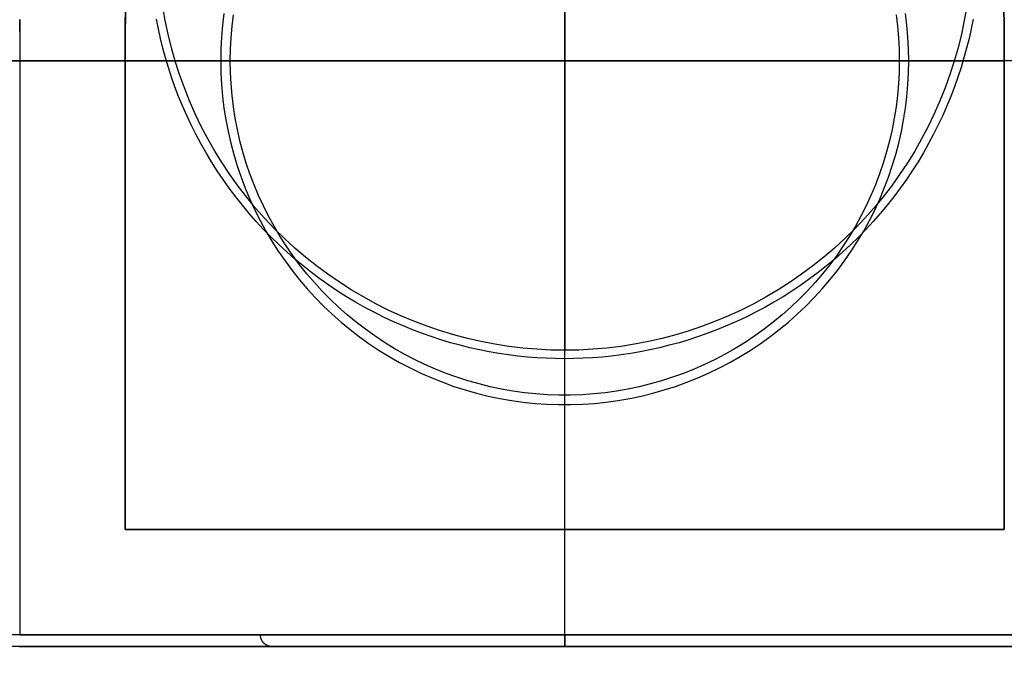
# Model space of a CAD drawing. Header units: millimetres. Extents: x -165 to 165, y -140 to 140.
# Tile 34 of 38: x 45 to 62, y 120 to 131. Entities that reach past the tile are written whole.
import ezdxf

# ---------------------------------------------------------------- set-up
doc = ezdxf.new("R2010")
doc.units = ezdxf.units.MM
doc.header["$MEASUREMENT"] = 0
doc.layers.add('Predefinito', color=5, linetype='Continuous')

# ---------------------------------------------------------------- blocks, each defined once
blk = doc.blocks.new('(#617) SUMATRA')
at = {"layer": 'Predefinito'}
for points in [[(45.19999999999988, 130.5), (45.20229115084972, 130.7064222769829)], [(62, 130.5), (61.99815229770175, 130.6664695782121), (61.99254355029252, 130.8343518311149)], [(47.00745644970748, 130.8343518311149), (47.00184770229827, 130.6664695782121), (47, 130.5)], [(62, 130.5), (61.99553105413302, 130.7588710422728)], [(47.00446894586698, 130.7588710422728), (47, 130.5)], [(62, 130.5), (61.99553105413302, 130.7588710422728)], [(47.00446894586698, 130.7588710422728), (47, 130.5)], [(54.5, 122), (54.5, 138)], [(60.37001991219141, 130), (60.36652220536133, 130.2026104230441), (60.3560332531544, 130.4049793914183), (60.3385655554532, 130.6068657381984), (60.31413992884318, 130.8080288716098)], [(48.68586007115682, 130.8080288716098), (48.66143444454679, 130.6068657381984), (48.6439667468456, 130.4049793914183), (48.63347779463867, 130.2026104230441), (48.62998008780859, 130)], [(48.79263330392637, 130), (48.79603409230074, 130.1969962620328), (48.80623240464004, 130.3937577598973), (48.82321608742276, 130.5900500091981), (48.84696490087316, 130.7856390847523)], [(60.15303509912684, 130.7856390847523), (60.17678391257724, 130.5900500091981), (60.19376759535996, 130.3937577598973), (60.20396590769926, 130.1969962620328), (60.20736669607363, 130)], [(47, 130.5), (47.00000000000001, 122)], [(47.00000000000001, 122), (47, 130.5)], [(47.00000000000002, 122), (47, 130.5)], [(62, 122), (62, 130.5)], [(62, 130.5), (62, 122)], [(62, 122), (62, 130.5)], [(45, 130), (47, 130)], [(47, 130), (62, 130)], [(48.62998008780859, 130), (48.63347779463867, 129.7973895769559), (48.6439667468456, 129.5950206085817), (48.66143444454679, 129.3931342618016), (48.68586007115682, 129.1919711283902), (48.71721451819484, 128.9917709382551), (48.75546041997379, 128.7927722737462), (48.80055219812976, 128.5952122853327), (48.85243611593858, 128.3993264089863), (48.9110503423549, 128.2053480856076), (48.97632502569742, 128.0135084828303), (49.04818237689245, 127.8240362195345), (49.12653676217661, 127.637157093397), (49.21129480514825, 127.4530938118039), (49.30235549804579, 127.2720657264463), (49.39961032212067, 127.0942885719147), (49.50294337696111, 126.9199742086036), (49.61223151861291, 126.7493303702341), (49.72734450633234, 126.582560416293), (49.84814515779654, 126.4198630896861), (49.97448951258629, 126.2614322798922), (50.10622700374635, 126.1074567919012), (50.24320063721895, 125.9581201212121), (50.38524717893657, 125.8136002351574), (50.53219734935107, 125.6740693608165), (50.68387602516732, 125.5396937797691), (50.84010244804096, 125.4106336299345), (51.00069043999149, 125.2870427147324), (51.16544862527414, 125.169068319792), (51.33418065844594, 125.0568510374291), (51.50668545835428, 124.9505245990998), (51.68275744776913, 124.8502157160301), (51.86218679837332, 124.7560439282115), (52.04475968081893, 124.6681214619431), (52.23025851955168, 124.5865530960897), (52.41846225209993, 124.5114360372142), (52.60914659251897, 124.4428598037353), (52.80208429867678, 124.3809061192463), (52.99704544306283, 124.3256488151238), (53.19379768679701, 124.2771537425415), (53.39210655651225, 124.2354786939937), (53.59173572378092, 124.2006733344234), (53.79244728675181, 124.1727791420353), (53.9940020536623, 124.1518293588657), (54.19615982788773, 124.1378489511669), (54.39867969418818, 124.1308545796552), (54.60132030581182, 124.1308545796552), (54.80384017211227, 124.1378489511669), (55.0059979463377, 124.1518293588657), (55.2075527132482, 124.1727791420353), (55.40826427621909, 124.2006733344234), (55.60789344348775, 124.2354786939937), (55.80620231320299, 124.2771537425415), (56.00295455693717, 124.3256488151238), (56.19791570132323, 124.3809061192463), (56.39085340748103, 124.4428598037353), (56.58153774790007, 124.5114360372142), (56.76974148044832, 124.5865530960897), (56.95524031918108, 124.6681214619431), (57.13781320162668, 124.7560439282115), (57.31724255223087, 124.8502157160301), (57.49331454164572, 124.9505245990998), (57.66581934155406, 125.0568510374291), (57.83455137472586, 125.169068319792), (57.99930956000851, 125.2870427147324), (58.15989755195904, 125.4106336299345), (58.31612397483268, 125.5396937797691), (58.46780265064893, 125.6740693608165), (58.61475282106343, 125.8136002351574), (58.75679936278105, 125.9581201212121), (58.89377299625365, 126.1074567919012), (59.02551048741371, 126.2614322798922), (59.15185484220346, 126.4198630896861), (59.27265549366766, 126.582560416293), (59.38776848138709, 126.7493303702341), (59.49705662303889, 126.9199742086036), (59.60038967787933, 127.0942885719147), (59.69764450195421, 127.2720657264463), (59.78870519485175, 127.4530938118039), (59.87346323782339, 127.637157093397), (59.95181762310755, 127.8240362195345), (60.02367497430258, 128.0135084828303), (60.0889496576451, 128.2053480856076), (60.14756388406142, 128.3993264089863), (60.19944780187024, 128.5952122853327), (60.24453958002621, 128.7927722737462), (60.28278548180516, 128.9917709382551), (60.31413992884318, 129.1919711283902), (60.3385655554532, 129.3931342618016), (60.3560332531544, 129.5950206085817), (60.36652220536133, 129.7973895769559), (60.37001991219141, 130)], [(60.20736669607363, 130), (60.20396590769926, 129.8030037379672), (60.19376759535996, 129.6062422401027), (60.17678391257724, 129.4099499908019), (60.15303509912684, 129.2143609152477), (60.12254945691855, 129.0197081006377), (60.0853633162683, 128.8262235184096), (60.04152099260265, 128.6341377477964), (59.99107473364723, 128.4436797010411), (59.93408465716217, 128.2550763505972), (59.87061867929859, 128.0685524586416), (59.80075243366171, 127.8843303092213), (59.72456918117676, 127.702629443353), (59.64215971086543, 127.5236663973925), (59.55362223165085, 127.3476544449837), (59.45906225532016, 127.1748033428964), (59.35859247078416, 127.0053190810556), (59.25233260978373, 126.8394036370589), (59.1404093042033, 126.6772547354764), (59.02295593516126, 126.5190656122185), (58.9001124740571, 126.3650247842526), (58.77202531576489, 126.2153158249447), (58.63884710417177, 126.0701171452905), (58.50073655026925, 125.9296017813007), (58.35785824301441, 125.79393718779), (58.21038245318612, 125.6632850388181), (58.05848493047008, 125.5378010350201), (57.90234669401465, 125.4176347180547), (57.7421538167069, 125.3029292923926), (57.57809720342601, 125.1938214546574), (57.41037236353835, 125.0904412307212), (57.23917917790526, 124.9929118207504), (57.06472166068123, 124.9013494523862), (56.88720771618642, 124.815863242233), (56.70684889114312, 124.7365550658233), (56.52386012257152, 124.6635194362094), (56.33845948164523, 124.5968433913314), (56.15086791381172, 124.5366063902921), (55.96130897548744, 124.4828802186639), (55.77000856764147, 124.4357289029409), (55.57719466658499, 124.395208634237), (55.38309705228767, 124.3613677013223), (55.18794703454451, 124.334246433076), (54.99197717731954, 124.313877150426), (54.79542102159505, 124.3002841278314), (54.5985128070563, 124.2934835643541), (54.4014871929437, 124.2934835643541), (54.20457897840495, 124.3002841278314), (54.00802282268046, 124.313877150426), (53.81205296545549, 124.334246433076), (53.61690294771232, 124.3613677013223), (53.42280533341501, 124.395208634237), (53.22999143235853, 124.4357289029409), (53.03869102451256, 124.4828802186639), (52.84913208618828, 124.5366063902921), (52.66154051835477, 124.5968433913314), (52.47613987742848, 124.6635194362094), (52.29315110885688, 124.7365550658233), (52.11279228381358, 124.815863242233), (51.93527833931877, 124.9013494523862), (51.76082082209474, 124.9929118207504), (51.58962763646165, 125.0904412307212), (51.42190279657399, 125.1938214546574), (51.2578461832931, 125.3029292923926), (51.09765330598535, 125.4176347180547), (50.94151506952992, 125.5378010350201), (50.78961754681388, 125.6632850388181), (50.64214175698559, 125.79393718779), (50.49926344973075, 125.9296017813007), (50.36115289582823, 126.0701171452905), (50.2279746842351, 126.2153158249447), (50.0998875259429, 126.3650247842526), (49.97704406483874, 126.5190656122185), (49.8595906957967, 126.6772547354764), (49.74766739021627, 126.8394036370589), (49.64140752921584, 127.0053190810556), (49.54093774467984, 127.1748033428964), (49.44637776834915, 127.3476544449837), (49.35784028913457, 127.5236663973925), (49.27543081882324, 127.702629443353), (49.19924756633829, 127.8843303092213), (49.12938132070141, 128.0685524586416), (49.06591534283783, 128.2550763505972), (49.00892526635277, 128.4436797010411), (48.95847900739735, 128.6341377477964), (48.9146366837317, 128.8262235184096), (48.87745054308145, 129.0197081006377), (48.84696490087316, 129.2143609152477), (48.82321608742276, 129.4099499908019), (48.80623240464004, 129.6062422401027), (48.79603409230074, 129.8030037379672), (48.79263330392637, 130)], [(47.00000000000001, 122), (62, 122)], [(62, 122), (47.00000000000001, 122)], [(47, 122), (62, 122)], [(54.5, 120), (54.5, 122)], [(164.792893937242, 120.2), (-160.8, 120.2)], [(45.19556081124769, 120.0000492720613), (45.20000000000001, 120)], [(45.2, 120), (45.19317177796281, 120.0001165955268)], [(164.792893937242, 120), (-160.8, 120)], [(45.20000000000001, 120), (63.79999999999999, 120)], [(45.2, 120), (63.8, 120)]]:
    blk.add_lwpolyline(points, dxfattribs=at)
at = {"layer": 'Predefinito', "extrusion": (1, 0, 0)}
for points in [[(130, 56.9821655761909), (130.2379950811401, 56.98620228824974), (130.4757163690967, 56.99830778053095), (130.7128903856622, 57.01846812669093), (130.9492442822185, 57.04666013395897), (131.1845061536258, 57.08285136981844), (131.4184053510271, 57.12700019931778), (131.6506727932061, 57.17905583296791), (131.881041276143, 57.23895838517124), (132.1092457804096, 57.30663894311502), (132.3350237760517, 57.38201964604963), (132.5581155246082, 57.46501377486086), (132.7782643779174, 57.5555258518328), (132.9952170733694, 57.653451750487), (133.2087240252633, 57.75867881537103), (133.4185396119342, 57.87108599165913), (133.6244224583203, 57.99054396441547), (133.8261357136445, 58.1169153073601), (134.023447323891, 58.25005464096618), (134.2161302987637, 58.38980879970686), (134.4039629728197, 58.53601700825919), (134.5867292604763, 58.6885110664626), (134.7642189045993, 58.84711554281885), (134.9362277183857, 59.01164797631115), (135.102557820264, 59.18191908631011), (135.2630178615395, 59.35773299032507), (135.4174232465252, 59.5388874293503), (135.5655963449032, 59.72517400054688), (135.7073666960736, 59.91637839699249)], [(130.5, 0), (130.5, 36)], [(130.5, 36), (130.5, 0)], [(130, 56.9821655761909), (129.7620049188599, 56.98620228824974), (129.5242836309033, 56.99830778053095), (129.2871096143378, 57.01846812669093), (129.0507557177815, 57.04666013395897), (128.8154938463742, 57.08285136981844), (128.5815946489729, 57.12700019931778), (128.3493272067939, 57.17905583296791), (128.118958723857, 57.23895838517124), (127.8907542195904, 57.30663894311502), (127.6649762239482, 57.38201964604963), (127.4418844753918, 57.46501377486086), (127.2217356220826, 57.5555258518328), (127.0047829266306, 57.653451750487), (126.7912759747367, 57.75867881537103), (126.5814603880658, 57.87108599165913), (126.3755775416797, 57.99054396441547), (126.1738642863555, 58.1169153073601), (125.976552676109, 58.25005464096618), (125.7838697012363, 58.38980879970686), (125.5960370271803, 58.53601700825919), (125.4132707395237, 58.6885110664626), (125.2357810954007, 58.84711554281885), (125.0637722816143, 59.01164797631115), (124.897442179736, 59.18191908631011), (124.7369821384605, 59.35773299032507), (124.5825767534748, 59.5388874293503), (124.4344036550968, 59.72517400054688), (124.2926333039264, 59.91637839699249)], [(126.25, -2e-16), (126.25, 36)], [(126.25, -2e-16), (126.25, 36)], [(124.2926333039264, 59.91637839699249), (124.2885930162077, 59.92182749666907), (124.2843702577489, 59.92713644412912), (124.2799698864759, 59.93229913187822), (124.2753969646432, 59.93730962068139), (124.27065675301, 59.94216214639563), (124.2657547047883, 59.94685112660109), (124.2606964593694, 59.95137116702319), (124.2554878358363, 59.95571706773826), (124.2501348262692, 59.95988382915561), (124.2446435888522, 59.96386665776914), (124.2390204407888, 59.96766097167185), (124.2332718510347, 59.97126240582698), (124.2274044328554, 59.97466681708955), (124.2214249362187, 59.97787028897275), (124.215340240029, 59.98086913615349), (124.2091573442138, 59.98365990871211), (124.2028833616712, 59.98623939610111), (124.1965255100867, 59.98860463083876), (124.19009110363, 59.9907528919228), (124.1835875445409, 59.99268170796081), (124.1770223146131, 59.99438886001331), (124.1704029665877, 59.99587238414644), (124.1637371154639, 59.99713057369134), (124.157032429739, 59.9981619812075), (124.1502966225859, 59.99896542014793), (124.1435374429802, 59.99953996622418), (124.1367626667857, 59.99988495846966), (124.1299800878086, 60)], [(122, 0), (122, 36)], [(122, -2e-16), (122, 36)], [(122, 36), (122, 0)], [(120, 34.42053286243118), (120, 0)], [(120, 35.94342037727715), (120, 1.7e-15)]]:
    blk.add_lwpolyline(points, dxfattribs=at)
at = {"layer": 'Predefinito', "extrusion": (0, 1, 0)}
for points in [[(-48.79263330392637, 59.91637839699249), (-48.78859301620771, 59.92182749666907), (-48.78437025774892, 59.92713644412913), (-48.77996988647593, 59.93229913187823), (-48.7753969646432, 59.9373096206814), (-48.77065675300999, 59.94216214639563), (-48.76575470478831, 59.94685112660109), (-48.76069645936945, 59.9513711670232), (-48.75548783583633, 59.95571706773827), (-48.7501348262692, 59.95988382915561), (-48.74464358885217, 59.96386665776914), (-48.7390204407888, 59.96766097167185), (-48.73327185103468, 59.97126240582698), (-48.72740443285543, 59.97466681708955), (-48.72142493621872, 59.97787028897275), (-48.71534024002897, 59.98086913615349), (-48.70915734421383, 59.98365990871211), (-48.70288336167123, 59.98623939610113), (-48.69652551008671, 59.98860463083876), (-48.69009110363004, 59.99075289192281), (-48.68358754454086, 59.99268170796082), (-48.67702231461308, 59.99438886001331), (-48.67040296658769, 59.99587238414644), (-48.66373711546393, 59.99713057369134), (-48.65703242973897, 59.9981619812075), (-48.65029662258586, 59.99896542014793), (-48.64353744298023, 59.99953996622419), (-48.63676266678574, 59.99988495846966), (-48.62998008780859, 60)], [(-54.5, 56.9821655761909), (-54.26200491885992, 56.98620228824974), (-54.02428363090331, 56.99830778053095), (-53.78710961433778, 57.01846812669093), (-53.55075571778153, 57.04666013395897), (-53.3154938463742, 57.08285136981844), (-53.08159464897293, 57.12700019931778), (-52.84932720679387, 57.17905583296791), (-52.61895872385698, 57.23895838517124), (-52.39075421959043, 57.30663894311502), (-52.16497622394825, 57.38201964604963), (-51.94188447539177, 57.46501377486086), (-51.7217356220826, 57.5555258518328), (-51.5047829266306, 57.653451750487), (-51.29127597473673, 57.75867881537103), (-51.08146038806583, 57.87108599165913), (-50.87557754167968, 57.99054396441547), (-50.67386428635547, 58.1169153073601), (-50.47655267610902, 58.25005464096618), (-50.28386970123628, 58.38980879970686), (-50.09603702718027, 58.53601700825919), (-49.91327073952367, 58.6885110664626), (-49.73578109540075, 58.84711554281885), (-49.5637722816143, 59.01164797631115), (-49.39744217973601, 59.18191908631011), (-49.2369821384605, 59.35773299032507), (-49.08257675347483, 59.5388874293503), (-48.93440365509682, 59.72517400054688), (-48.79263330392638, 59.91637839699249)], [(-54.5, 56.9821655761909), (-54.73799508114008, 56.98620228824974), (-54.97571636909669, 56.99830778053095), (-55.21289038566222, 57.01846812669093), (-55.44924428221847, 57.04666013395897), (-55.6845061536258, 57.08285136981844), (-55.91840535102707, 57.12700019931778), (-56.15067279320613, 57.17905583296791), (-56.38104127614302, 57.23895838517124), (-56.60924578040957, 57.30663894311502), (-56.83502377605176, 57.38201964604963), (-57.05811552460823, 57.46501377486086), (-57.2782643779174, 57.55552585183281), (-57.4952170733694, 57.65345175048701), (-57.70872402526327, 57.75867881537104), (-57.91853961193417, 57.87108599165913), (-58.12442245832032, 57.99054396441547), (-58.32613571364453, 58.1169153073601), (-58.52344732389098, 58.25005464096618), (-58.71613029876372, 58.38980879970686), (-58.90396297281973, 58.5360170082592), (-59.08672926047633, 58.6885110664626), (-59.26421890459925, 58.84711554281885), (-59.4362277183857, 59.01164797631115), (-59.60255782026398, 59.18191908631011), (-59.7630178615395, 59.35773299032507), (-59.91742324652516, 59.5388874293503), (-60.06559634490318, 59.72517400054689), (-60.20736669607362, 59.91637839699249)], [(-60.20736669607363, 59.91637839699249), (-60.21140698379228, 59.92182749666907), (-60.21562974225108, 59.92713644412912), (-60.22003011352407, 59.93229913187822), (-60.2246030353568, 59.93730962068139), (-60.22934324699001, 59.94216214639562), (-60.23424529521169, 59.94685112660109), (-60.23930354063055, 59.95137116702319), (-60.24451216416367, 59.95571706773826), (-60.2498651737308, 59.95988382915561), (-60.25535641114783, 59.96386665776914), (-60.26097955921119, 59.96766097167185), (-60.26672814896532, 59.97126240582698), (-60.27259556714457, 59.97466681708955), (-60.27857506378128, 59.97787028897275), (-60.28465975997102, 59.98086913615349), (-60.29084265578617, 59.98365990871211), (-60.29711663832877, 59.98623939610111), (-60.30347448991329, 59.98860463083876), (-60.30990889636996, 59.9907528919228), (-60.31641245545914, 59.99268170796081), (-60.32297768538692, 59.99438886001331), (-60.32959703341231, 59.99587238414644), (-60.33626288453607, 59.99713057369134), (-60.34296757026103, 59.9981619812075), (-60.34970337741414, 59.99896542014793), (-60.35646255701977, 59.99953996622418), (-60.36323733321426, 59.99988495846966), (-60.37001991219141, 60)], [(160.8, 4.944341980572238), (-164.7707041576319, 59.16456785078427)], [(-63.80000000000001, 37.46630789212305), (-45.20000000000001, 34.42053286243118)], [(-164.7236053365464, 58.95396950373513), (160.7671447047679, 4.747059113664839)], [(160.7671447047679, 4.747059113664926), (-164.7236053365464, 58.95396950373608)]]:
    blk.add_lwpolyline(points, dxfattribs=at)
at = {"layer": 'Predefinito', "extrusion": (-0.1615990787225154, 0, 0.986856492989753)}
blk.add_lwpolyline([(-120, 50.16823988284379), (-120.0000492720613, 50.16374157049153), (-120.0001988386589, 50.1592050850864), (-120.0004512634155, 50.15463339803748), (-120.0008090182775, 50.15002964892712), (-120.0012744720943, 50.14539714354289), (-120.0018498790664, 50.14073935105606), (-120.0025373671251, 50.13605990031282), (-120.0033389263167, 50.13136257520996), (-120.0042563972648, 50.12665130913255), (-120.0052914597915, 50.12193017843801), (-120.0064456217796, 50.11720339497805), (-120.0077202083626, 50.11247529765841), (-120.0091163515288, 50.10775034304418), (-120.0106349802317, 50.10303309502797), (-120.0122768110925, 50.09832821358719), (-120.0140423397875, 50.09364044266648), (-120.0159318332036, 50.08897459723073), (-120.0179453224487, 50.08433554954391), (-120.0200825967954, 50.07972821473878), (-120.022343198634, 50.07515753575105), (-120.0247264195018, 50.07062846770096), (-120.0272312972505, 50.06614596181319), (-120.0298566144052, 50.06171494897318), (-120.0326008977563, 50.05734032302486), (-120.0354624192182, 50.05302692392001), (-120.0384391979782, 50.0487795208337), (-120.0415290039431, 50.04460279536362), (-120.044729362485, 50.04050132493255), (-120.0480375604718, 50.03647956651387), (-120.0514506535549, 50.03254184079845), (-120.0549654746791, 50.02869231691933), (-120.0585786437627, 50.02493499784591), (-120.0622865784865, 50.02127370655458), (-120.0660855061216, 50.01771207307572), (-120.0699714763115, 50.01425352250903), (-120.0739403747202, 50.01090126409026), (-120.0779879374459, 50.00765828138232), (-120.0821097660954, 50.0045273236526), (-120.0863013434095, 50.00151089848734), (-120.090558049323, 49.99861126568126), (-120.0948751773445, 49.99583043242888), (-120.0992479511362, 49.99317014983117), (-120.1036715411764, 49.99063191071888), (-120.1081410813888, 49.988216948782), (-120.1126516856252, 49.98592623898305), (-120.117198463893, 49.98376049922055), (-120.1217765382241, 49.981720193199), (-120.1263810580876, 49.97980553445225), (-120.1310072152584, 49.97801649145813), (-120.1356502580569, 49.97635279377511), (-120.1403055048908, 49.97481393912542), (-120.1449683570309, 49.9733992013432), (-120.1496343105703, 49.97210763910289), (-120.1542989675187, 49.97093810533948), (-120.1589580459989, 49.96988925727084), (-120.1636073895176, 49.96895956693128), (-120.168242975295, 49.96814733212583), (-120.1728609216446, 49.9674506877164), (-120.1774574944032, 49.96686761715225), (-120.1820291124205, 49.96639596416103), (-120.1865723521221, 49.96603344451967), (-120.1910839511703, 49.96577765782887), (-120.1955608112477, 49.96562609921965), (-120.2, 49.96557617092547)], dxfattribs=at)
blk = doc.blocks.new('(#620) SUMATRA PIEDINO')
at = {"layer": 'Predefinito'}
for points in [[(-9.999950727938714, 9.304439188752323), (-10, 9.3)], [(-10, 9.3), (-9.999883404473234, 9.306828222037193)], [(-9.999883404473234, 9.306828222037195), (-10, 9.3)], [(0, 7.499999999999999), (0, 9.5)], [(-10, 9.3), (-10, -9.3)], [(-10, -9.3), (-10, 9.3)], [(-10, -9.3), (-10, 9.299999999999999)], [(0.5000000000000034, 9.299999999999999), (-9.8, 9.3)], [(-9.8, 9.3), (-9.8, -9.3)], [(0, 6.797058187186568), (0, 9.299999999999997)], [(0.7064222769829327, 9.29770884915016), (0.5000000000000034, 9.299999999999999)], [(-8, 7.500000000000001), (0.5000000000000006, 7.5)], [(-8, -7.5), (-8, 7.500000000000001)], [(0.5000000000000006, 7.5), (-8, 7.500000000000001)], [(-8, 7.500000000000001), (-8, -7.5)], [(-8, 7.500000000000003), (0.4999999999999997, 7.5)], [(-8, -7.5), (-8, 7.499999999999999)], [(0, -7.500000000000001), (0, 7.499999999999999)], [(0.5000000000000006, 7.5), (0.6664695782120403, 7.498152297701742), (0.834351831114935, 7.492543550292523)], [(0.8343518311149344, -7.492543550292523), (0.6664695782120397, -7.498152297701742), (0.4999999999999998, -7.5)], [(0.4999999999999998, -7.5), (0.6664695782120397, -7.498152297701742), (0.8343518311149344, -7.492543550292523)], [(0.834351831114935, 7.492543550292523), (0.6664695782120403, 7.498152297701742), (0.5000000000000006, 7.5)], [(0.4999999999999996, -7.500000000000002), (0.7588710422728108, -7.49553105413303)], [(0.7588710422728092, 7.495531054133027), (0.5000000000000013, 7.499999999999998)], [(-5.08519583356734, 9e-16), (-5.083450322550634, 0.1572626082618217), (-5.078151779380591, 0.3158597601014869), (-5.069209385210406, 0.4756875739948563), (-5.056535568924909, 0.6366362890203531), (-5.040046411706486, 0.7985903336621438), (-5.019662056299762, 0.9614284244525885), (-4.99530711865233, 1.125023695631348), (-4.96691109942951, 1.289243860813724), (-4.934408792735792, 1.453951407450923), (-4.897740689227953, 1.619003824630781), (-4.856853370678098, 1.784253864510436), (-4.811699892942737, 1.949549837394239), (-4.762240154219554, 2.114735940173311), (-4.70844124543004, 2.279652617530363), (-4.650277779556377, 2.444136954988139), (-4.587732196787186, 2.608023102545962), (-4.520795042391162, 2.771142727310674), (-4.449465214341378, 2.933325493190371), (-4.373750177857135, 3.094399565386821), (-4.293666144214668, 3.254192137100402), (-4.209238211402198, 3.412529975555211), (-4.120500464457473, 3.569239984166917), (-4.027496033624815, 3.724149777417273), (-3.930277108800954, 3.877088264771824), (-3.828904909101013, 4.027886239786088), (-3.723449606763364, 4.17637697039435), (-3.613990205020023, 4.32239678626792), (-3.500614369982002, 4.465785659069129), (-3.383418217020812, 4.60638777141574), (-3.262506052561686, 4.744052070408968), (-3.137990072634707, 4.878632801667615), (-3.009990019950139, 5.009990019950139), (-2.878632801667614, 5.137990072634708), (-2.744052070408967, 5.262506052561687), (-2.606387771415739, 5.383418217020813), (-2.465785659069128, 5.500614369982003), (-2.322396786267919, 5.613990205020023), (-2.17637697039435, 5.723449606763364), (-2.027886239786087, 5.828904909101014), (-1.877088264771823, 5.930277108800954), (-1.724149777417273, 6.027496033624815), (-1.569239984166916, 6.120500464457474), (-1.412529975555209, 6.209238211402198), (-1.254192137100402, 6.293666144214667), (-1.094399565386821, 6.373750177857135), (-0.9333254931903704, 6.449465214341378), (-0.7711427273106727, 6.520795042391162), (-0.6080231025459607, 6.587732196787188), (-0.4441369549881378, 6.650277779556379), (-0.2796526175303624, 6.708441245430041), (-0.1147359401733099, 6.762240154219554), (0.0504501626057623, 6.811699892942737), (0.2157461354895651, 6.856853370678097), (0.3809961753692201, 6.897740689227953), (0.5460485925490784, 6.934408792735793), (0.710756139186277, 6.966911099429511)], [(-4.941576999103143, 9e-16), (-4.937440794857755, 0.2395964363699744), (-4.925037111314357, 0.4789073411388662), (-4.904380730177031, 0.7176475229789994), (-4.875496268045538, 0.9555324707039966), (-4.838418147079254, 1.192278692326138), (-4.793190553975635, 1.42760405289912), (-4.739867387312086, 1.661228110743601), (-4.678512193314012, 1.892872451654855), (-4.609198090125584, 2.122261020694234), (-4.532007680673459, 2.349120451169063), (-4.447032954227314, 2.573180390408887), (-4.354375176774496, 2.794173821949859), (-4.254144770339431, 3.011837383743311), (-4.146461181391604, 3.225911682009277), (-4.031452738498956, 3.436141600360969), (-3.909256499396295, 3.64227660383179), (-3.780018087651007, 3.844071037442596), (-3.643891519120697, 4.041284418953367), (-3.501039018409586, 4.23368172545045), (-3.351630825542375, 4.421033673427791), (-3.195844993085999, 4.603116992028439), (-3.033867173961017, 4.77971468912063), (-2.865890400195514, 4.950616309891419), (-2.692114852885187, 5.115618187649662), (-2.51274762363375, 5.274523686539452), (-2.32800246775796, 5.427143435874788), (-2.138099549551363, 5.5732955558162), (-1.943265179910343, 5.712805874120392), (-1.743731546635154, 5.845508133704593), (-1.539736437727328, 5.971244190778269), (-1.331522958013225, 6.089864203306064), (-1.119339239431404, 6.201226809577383), (-0.9034381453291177, 6.30519929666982), (-0.6840769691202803, 6.401657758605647), (-0.461517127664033, 6.490487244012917), (-0.2360238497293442, 6.571581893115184), (-0.00786585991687, 6.644845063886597), (0.2226849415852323, 6.71018944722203), (0.4553538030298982, 6.767537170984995), (0.6898634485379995, 6.816819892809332), (0.9259344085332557, 6.857978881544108)], [(0.7107561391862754, -6.96691109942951), (0.5460485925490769, -6.934408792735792), (0.3809961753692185, -6.897740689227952), (0.2157461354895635, -6.856853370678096), (0.0504501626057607, -6.811699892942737), (-0.1147359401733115, -6.762240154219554), (-0.279652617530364, -6.708441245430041), (-0.4441369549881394, -6.650277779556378), (-0.6080231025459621, -6.587732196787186), (-0.7711427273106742, -6.520795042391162), (-0.933325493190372, -6.449465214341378), (-1.094399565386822, -6.373750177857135), (-1.254192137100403, -6.293666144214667), (-1.412529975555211, -6.209238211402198), (-1.569239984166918, -6.120500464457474), (-1.724149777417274, -6.027496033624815), (-1.877088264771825, -5.930277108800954), (-2.027886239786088, -5.828904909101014), (-2.176376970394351, -5.723449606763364), (-2.32239678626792, -5.613990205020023), (-2.465785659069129, -5.500614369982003), (-2.60638777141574, -5.383418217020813), (-2.744052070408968, -5.262506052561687), (-2.878632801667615, -5.137990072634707), (-3.00999001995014, -5.009990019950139), (-3.137990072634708, -4.878632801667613), (-3.262506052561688, -4.744052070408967), (-3.383418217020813, -4.606387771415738), (-3.500614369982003, -4.465785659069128), (-3.613990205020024, -4.322396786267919), (-3.723449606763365, -4.176376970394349), (-3.828904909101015, -4.027886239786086), (-3.930277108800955, -3.877088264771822), (-4.027496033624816, -3.724149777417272), (-4.120500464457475, -3.569239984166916), (-4.209238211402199, -3.41252997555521), (-4.293666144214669, -3.254192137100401), (-4.373750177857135, -3.094399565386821), (-4.449465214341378, -2.93332549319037), (-4.520795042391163, -2.771142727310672), (-4.587732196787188, -2.60802310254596), (-4.650277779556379, -2.444136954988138), (-4.708441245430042, -2.279652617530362), (-4.762240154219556, -2.114735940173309), (-4.811699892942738, -1.949549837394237), (-4.856853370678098, -1.784253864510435), (-4.897740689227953, -1.619003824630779), (-4.934408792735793, -1.453951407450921), (-4.966911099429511, -1.289243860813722), (-4.995307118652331, -1.125023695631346), (-5.019662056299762, -0.9614284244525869), (-5.040046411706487, -0.7985903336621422), (-5.056535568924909, -0.6366362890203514), (-5.069209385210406, -0.4756875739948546), (-5.078151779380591, -0.3158597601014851), (-5.083450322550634, -0.15726260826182), (-5.08519583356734, 9e-16)], [(0.9259344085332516, -6.857978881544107), (0.6898634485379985, -6.816819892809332), (0.4553538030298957, -6.767537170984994), (0.2226849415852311, -6.710189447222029), (-0.0078658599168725, -6.644845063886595), (-0.2360238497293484, -6.571581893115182), (-0.4615171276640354, -6.490487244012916), (-0.6840769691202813, -6.401657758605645), (-0.9034381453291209, -6.305199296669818), (-1.119339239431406, -6.201226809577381), (-1.331522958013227, -6.089864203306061), (-1.539736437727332, -5.971244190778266), (-1.743731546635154, -5.845508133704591), (-1.943265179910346, -5.712805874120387), (-2.138099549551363, -5.573295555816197), (-2.328002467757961, -5.427143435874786), (-2.512747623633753, -5.274523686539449), (-2.692114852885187, -5.115618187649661), (-2.865890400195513, -4.950616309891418), (-3.03386717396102, -4.779714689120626), (-3.195844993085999, -4.603116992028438), (-3.351630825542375, -4.421033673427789), (-3.501039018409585, -4.233681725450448), (-3.643891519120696, -4.041284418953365), (-3.780018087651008, -3.844071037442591), (-3.909256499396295, -3.642276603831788), (-4.031452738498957, -3.436141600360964), (-4.146461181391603, -3.225911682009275), (-4.254144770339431, -3.011837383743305), (-4.354375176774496, -2.794173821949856), (-4.447032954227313, -2.573180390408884), (-4.532007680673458, -2.349120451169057), (-4.609198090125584, -2.122261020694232), (-4.678512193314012, -1.892872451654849), (-4.739867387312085, -1.661228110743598), (-4.793190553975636, -1.427604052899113), (-4.838418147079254, -1.192278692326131), (-4.875496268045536, -0.9555324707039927), (-4.90438073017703, -0.717647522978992), (-4.925037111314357, -0.4789073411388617), (-4.937440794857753, -0.2395964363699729), (-4.941576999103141, 9e-16)], [(-10, -3e-16), (-8, -3e-16)], [(-9.8, -3e-16), (-5.085195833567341, -3e-16)], [(-8, -1.3e-15), (8.000000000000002, -1.3e-15)], [(0, -9.300000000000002), (0, -6.797058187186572)], [(0.4999999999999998, -7.5), (-8, -7.5)], [(-8, -7.5), (0.4999999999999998, -7.5)], [(-8, -7.5), (0.4999999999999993, -7.5)], [(0, -9.500000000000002), (0, -7.500000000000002)]]:
    blk.add_lwpolyline(points, dxfattribs=at)
at = {"layer": 'Predefinito', "extrusion": (1, 0, 0)}
for points in [[(9.3, 7e-16), (9.306828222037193, 0.0001165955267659), (9.313648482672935, 0.0004662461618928), (9.320452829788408, 0.0010485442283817), (9.32723332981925, 0.0018628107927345), (9.333982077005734, 0.0029080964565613), (9.340691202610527, 0.0041831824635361), (9.34735288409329, 0.0056865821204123), (9.353959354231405, 0.0074165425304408), (9.360502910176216, 0.0093710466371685), (9.366975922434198, 0.0115478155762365), (9.373370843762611, 0.013944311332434), (9.379680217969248, 0.01655773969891), (9.385896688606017, 0.0193850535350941), (9.39201300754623, 0.0224229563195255), (9.398022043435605, 0.0256679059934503), (9.403916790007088, 0.0291161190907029), (9.409690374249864, 0.0327635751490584), (9.415336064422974, 0.0366060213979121), (9.420847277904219, 0.0406389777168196), (9.42621758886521, 0.0448577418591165), (9.431440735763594, 0.0492573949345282), (9.436510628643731, 0.0538328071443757), (9.44142135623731, 0.058578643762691), (9.446167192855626, 0.0634893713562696), (9.450742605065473, 0.0685592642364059), (9.455142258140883, 0.0737824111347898), (9.459361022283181, 0.0791527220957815), (9.463393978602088, 0.0846639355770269), (9.467236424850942, 0.0903096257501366), (9.470883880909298, 0.0960832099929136), (9.47433209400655, 0.1019779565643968), (9.477577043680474, 0.1079869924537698), (9.480614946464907, 0.1141033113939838), (9.483442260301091, 0.1203197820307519), (9.486055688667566, 0.1266291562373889), (9.488452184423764, 0.1330240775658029), (9.490628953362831, 0.139497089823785), (9.49258345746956, 0.1460406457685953), (9.494313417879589, 0.1526471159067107), (9.495816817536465, 0.1593087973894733), (9.49709190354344, 0.1660179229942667), (9.498137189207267, 0.1727666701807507), (9.49895145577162, 0.1795471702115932), (9.499533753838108, 0.1863515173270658), (9.499883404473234, 0.1931717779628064), (9.5, 0.2)], [(9.3, 7e-16), (9.306828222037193, 0.0001165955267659), (9.313648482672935, 0.0004662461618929), (9.320452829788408, 0.0010485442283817), (9.32723332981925, 0.0018628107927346), (9.333982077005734, 0.0029080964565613), (9.340691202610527, 0.0041831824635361), (9.34735288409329, 0.0056865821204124), (9.353959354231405, 0.0074165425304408), (9.360502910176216, 0.0093710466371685), (9.366975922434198, 0.0115478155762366), (9.373370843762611, 0.013944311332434), (9.379680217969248, 0.0165577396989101), (9.385896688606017, 0.0193850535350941), (9.39201300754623, 0.0224229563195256), (9.398022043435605, 0.0256679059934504), (9.403916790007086, 0.0291161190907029), (9.409690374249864, 0.0327635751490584), (9.415336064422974, 0.0366060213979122), (9.420847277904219, 0.0406389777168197), (9.42621758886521, 0.0448577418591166), (9.431440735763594, 0.0492573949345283), (9.436510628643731, 0.0538328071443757), (9.44142135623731, 0.058578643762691), (9.446167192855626, 0.0634893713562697), (9.450742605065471, 0.0685592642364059), (9.455142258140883, 0.0737824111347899), (9.459361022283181, 0.0791527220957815), (9.463393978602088, 0.084663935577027), (9.467236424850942, 0.0903096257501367), (9.470883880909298, 0.0960832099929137), (9.47433209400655, 0.1019779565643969), (9.477577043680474, 0.1079869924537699), (9.480614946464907, 0.1141033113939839), (9.483442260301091, 0.1203197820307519), (9.486055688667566, 0.1266291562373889), (9.488452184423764, 0.133024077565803), (9.490628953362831, 0.1394970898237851), (9.49258345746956, 0.1460406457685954), (9.494313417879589, 0.1526471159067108), (9.495816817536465, 0.1593087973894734), (9.49709190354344, 0.1660179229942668), (9.498137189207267, 0.1727666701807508), (9.49895145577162, 0.1795471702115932), (9.499533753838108, 0.1863515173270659), (9.499883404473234, 0.1931717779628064), (9.5, 0.2)], [(9.5, 0.2), (9.499883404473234, 0.1931717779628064), (9.499533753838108, 0.1863515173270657), (9.49895145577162, 0.179547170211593), (9.498137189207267, 0.1727666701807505), (9.497091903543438, 0.1660179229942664), (9.495816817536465, 0.159308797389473), (9.494313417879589, 0.1526471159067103), (9.49258345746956, 0.1460406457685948), (9.490628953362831, 0.1394970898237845), (9.488452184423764, 0.1330240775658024), (9.486055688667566, 0.1266291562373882), (9.483442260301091, 0.1203197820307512), (9.480614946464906, 0.1141033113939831), (9.477577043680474, 0.107986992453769), (9.47433209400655, 0.101977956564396), (9.470883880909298, 0.0960832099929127), (9.467236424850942, 0.0903096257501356), (9.463393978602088, 0.0846639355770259), (9.459361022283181, 0.0791527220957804), (9.455142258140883, 0.0737824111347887), (9.450742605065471, 0.0685592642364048), (9.446167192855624, 0.0634893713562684), (9.44142135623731, 0.0585786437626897), (9.436510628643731, 0.0538328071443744), (9.431440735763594, 0.0492573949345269), (9.42621758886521, 0.0448577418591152), (9.420847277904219, 0.0406389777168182), (9.415336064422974, 0.0366060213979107), (9.409690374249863, 0.0327635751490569), (9.403916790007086, 0.0291161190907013), (9.398022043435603, 0.0256679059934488), (9.39201300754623, 0.022422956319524), (9.385896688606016, 0.0193850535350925), (9.379680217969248, 0.0165577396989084), (9.373370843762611, 0.0139443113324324), (9.366975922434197, 0.0115478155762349), (9.360502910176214, 0.0093710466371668), (9.353959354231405, 0.0074165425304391), (9.347352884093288, 0.0056865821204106), (9.340691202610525, 0.0041831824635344), (9.333982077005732, 0.0029080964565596), (9.327233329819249, 0.0018628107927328), (9.320452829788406, 0.00104854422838), (9.313648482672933, 0.0004662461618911), (9.306828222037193, 0.0001165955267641), (9.299999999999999, -1.1e-15)], [(9.3, 0.2), (9.3, 2)], [(7.500000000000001, 17), (7.500000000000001, 2)], [(7.500000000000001, 2), (7.500000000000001, 17)], [(7.5, 2), (7.5, 17)], [(0, 2), (0, 0.2000000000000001)], [(0, 17), (0, 2.000000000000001)], [(-7.5, 2), (-7.5, 17)], [(-7.5, 2), (-7.5, 17)], [(-7.5, 17), (-7.5, 2)]]:
    blk.add_lwpolyline(points, dxfattribs=at)
at = {"layer": 'Predefinito', "extrusion": (0, 1, 0)}
for points in [[(9.8, 3e-16), (9.806828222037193, 0.0001165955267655), (9.813648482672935, 0.0004662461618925), (9.820452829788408, 0.0010485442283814), (9.82723332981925, 0.0018628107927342), (9.833982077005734, 0.002908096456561), (9.840691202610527, 0.0041831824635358), (9.84735288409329, 0.005686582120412), (9.853959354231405, 0.0074165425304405), (9.860502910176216, 0.0093710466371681), (9.866975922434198, 0.0115478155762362), (9.873370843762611, 0.0139443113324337), (9.879680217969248, 0.0165577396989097), (9.885896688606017, 0.0193850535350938), (9.89201300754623, 0.0224229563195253), (9.898022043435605, 0.0256679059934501), (9.903916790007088, 0.0291161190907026), (9.909690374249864, 0.0327635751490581), (9.915336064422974, 0.0366060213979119), (9.920847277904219, 0.0406389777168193), (9.92621758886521, 0.0448577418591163), (9.931440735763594, 0.049257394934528), (9.936510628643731, 0.0538328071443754), (9.94142135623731, 0.0585786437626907), (9.946167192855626, 0.0634893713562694), (9.950742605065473, 0.0685592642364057), (9.955142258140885, 0.0737824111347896), (9.959361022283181, 0.0791527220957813), (9.963393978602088, 0.0846639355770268), (9.967236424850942, 0.0903096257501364), (9.970883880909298, 0.0960832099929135), (9.97433209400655, 0.1019779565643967), (9.977577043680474, 0.1079869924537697), (9.980614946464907, 0.1141033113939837), (9.983442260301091, 0.1203197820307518), (9.986055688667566, 0.1266291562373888), (9.988452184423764, 0.1330240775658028), (9.990628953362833, 0.1394970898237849), (9.99258345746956, 0.1460406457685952), (9.994313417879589, 0.1526471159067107), (9.995816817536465, 0.1593087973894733), (9.99709190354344, 0.1660179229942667), (9.998137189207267, 0.1727666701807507), (9.99895145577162, 0.1795471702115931), (9.999533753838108, 0.1863515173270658), (9.999883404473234, 0.1931717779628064), (10, 0.2)], [(9.8, 0), (9.806828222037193, 0.0001165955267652), (9.813648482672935, 0.0004662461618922), (9.820452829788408, 0.001048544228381), (9.82723332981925, 0.0018628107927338), (9.833982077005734, 0.0029080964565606), (9.840691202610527, 0.0041831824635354), (9.84735288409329, 0.0056865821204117), (9.853959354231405, 0.0074165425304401), (9.860502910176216, 0.0093710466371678), (9.866975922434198, 0.0115478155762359), (9.873370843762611, 0.0139443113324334), (9.879680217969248, 0.0165577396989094), (9.885896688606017, 0.0193850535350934), (9.89201300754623, 0.0224229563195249), (9.898022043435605, 0.0256679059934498), (9.903916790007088, 0.0291161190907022), (9.909690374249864, 0.0327635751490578), (9.915336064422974, 0.0366060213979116), (9.920847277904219, 0.0406389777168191), (9.926217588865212, 0.044857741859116), (9.931440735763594, 0.0492573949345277), (9.936510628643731, 0.0538328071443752), (9.94142135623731, 0.0585786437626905), (9.946167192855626, 0.0634893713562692), (9.950742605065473, 0.0685592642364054), (9.955142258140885, 0.0737824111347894), (9.959361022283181, 0.079152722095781), (9.96339397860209, 0.0846639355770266), (9.967236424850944, 0.0903096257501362), (9.970883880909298, 0.0960832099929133), (9.97433209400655, 0.1019779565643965), (9.977577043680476, 0.1079869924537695), (9.980614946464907, 0.1141033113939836), (9.983442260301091, 0.1203197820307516), (9.986055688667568, 0.1266291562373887), (9.988452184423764, 0.1330240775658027), (9.990628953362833, 0.1394970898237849), (9.99258345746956, 0.1460406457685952), (9.994313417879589, 0.1526471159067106), (9.995816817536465, 0.1593087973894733), (9.99709190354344, 0.1660179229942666), (9.998137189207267, 0.1727666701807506), (9.99895145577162, 0.1795471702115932), (9.999533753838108, 0.1863515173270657), (9.999883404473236, 0.1931717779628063), (10, 0.2)], [(5.08519583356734, 0), (5.078231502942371, -0.0001212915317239), (5.071275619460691, -0.0004850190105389), (5.06433662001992, -0.0010907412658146), (5.057422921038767, -0.0019377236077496), (5.050542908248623, -0.0030249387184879), (5.043704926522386, -0.0043510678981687), (5.03691726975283, -0.0059145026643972), (5.030188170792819, -0.007713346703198), (5.023525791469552, -0.0097454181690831), (5.016938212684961, -0.0120082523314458), (5.010433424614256, -0.0144991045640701), (5.004019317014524, -0.0172149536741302), (4.997703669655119, -0.0201525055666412), (4.991494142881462, -0.0233081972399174), (4.985398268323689, -0.0266782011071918), (4.979423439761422, -0.0302584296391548), (4.973576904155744, -0.0340445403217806), (4.967865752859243, -0.0380319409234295), (4.962296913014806, -0.0422157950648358), (4.956877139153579, -0.0465910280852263), (4.951613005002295, -0.0511523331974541), (4.946510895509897, -0.055894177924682), (4.941576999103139, -0.0608108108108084)], [(-2, -2.99999999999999), (-1.663390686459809, -2.994137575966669), (-1.327189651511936, -2.976557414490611), (-0.9918046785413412, -2.947280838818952), (-0.6576425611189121, -2.906343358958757), (-0.3251086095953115, -2.8537946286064), (0.005393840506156, -2.789698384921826), (0.3334639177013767, -2.714132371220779), (0.6587037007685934, -2.627188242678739), (0.9807187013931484, -2.528971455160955), (1.299118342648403, -2.419601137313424), (1.613516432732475, -2.299209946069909), (1.923531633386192, -2.167943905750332), (2.228787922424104, -2.025962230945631), (2.528915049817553, -1.873437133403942), (2.823548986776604, -1.710553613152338), (3.112332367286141, -1.537509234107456), (3.394914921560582, -1.354513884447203), (3.670953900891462, -1.161789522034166), (3.940114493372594, -0.9595699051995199), (4.202070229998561, -0.7481003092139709), (4.456503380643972, -0.5276372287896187), (4.703105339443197, -0.2984480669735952), (4.941576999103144, -0.0608108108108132)]]:
    blk.add_lwpolyline(points, dxfattribs=at)
blk = doc.blocks.new('(#609) Assem1')
at = {"layer": 'Predefinito'}
blk.add_blockref('(#617) SUMATRA', (0, 0), dxfattribs=at)
at = {"layer": 'Predefinito', "rotation": 90.00000000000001}
blk.add_blockref('(#620) SUMATRA PIEDINO', (54.5, 130, -2), dxfattribs=at)

msp = doc.modelspace()

# ---------------------------------------------------------------- block references
at = {"layer": 'Predefinito'}
msp.add_blockref('(#609) Assem1', (0, 0), dxfattribs=at)

doc.saveas('drawing.dxf')
